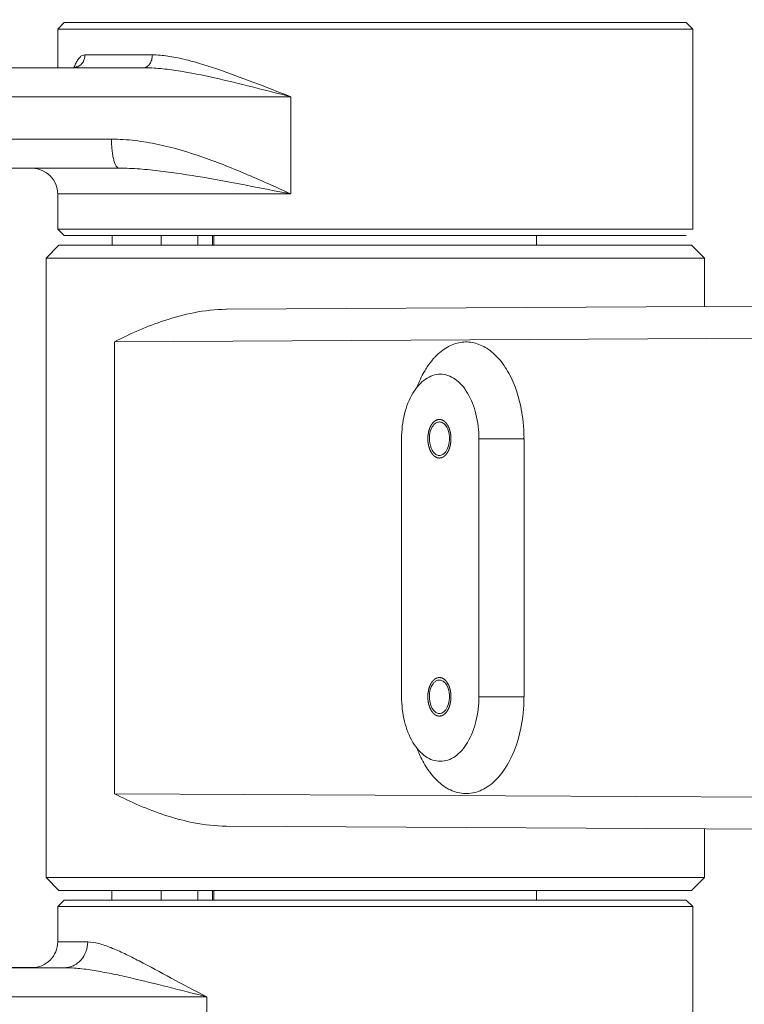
# Model space of a CAD drawing. Header units: millimetres. Extents: x 6756 to 17105, y -3613 to 3705.
# Tile 43 of 65: x 13044 to 13156, y 910 to 1062. Entities that reach past the tile are written whole.
import ezdxf

# ---------------------------------------------------------------- set-up
doc = ezdxf.new("R2010")
doc.units = ezdxf.units.MM
doc.header["$PDSIZE"] = -5
doc.layers.get('0').update_dxf_attribs({"lineweight": 35})
for name, color, linetype, lineweight in [('尺寸线层', 3, 'Continuous', 18), ('粗实线层', 7, 'Continuous', 35), ('细实线层', 7, 'Continuous', 18)]:
    doc.layers.add(name, color=color, linetype=linetype, lineweight=lineweight)
doc.styles.add('标准', font='txt', dxfattribs={"width": 0.667})
doc.dimstyles.new('标准', dxfattribs={"dimscale": 15, "dimtxt": 3.5, "dimasz": 4, "dimexe": 2, "dimexo": 0, "dimtad": 1, "dimdsep": 46, "dimtxsty": '标准', "dimblk": '_CAXARROW', "dimcen": 0, "dimdle": 6, "dimazin": 2, "dimtfac": 0.707107, "dimtdec": 3, "dimtmove": 2, "dimatfit": 3, "dimfxl": 1, "dimfrac": 2, "dimtolj": 1, "dimarcsym": 1})

# ---------------------------------------------------------------- blocks, each defined once
blk = doc.blocks.new('324356')
at = {"layer": '细实线层'}
for p, q in [((-905.05, -0.9), (-906.05, -1.9)), ((-905.05, -0.9), (-808.65, -0.9)), ((-808.65, -0.9), (-807.65, -1.9)), ((-906.05, -7.9), (-906.05, -1.9)), ((-906.05, -1.9), (-807.65, -1.9)), ((-807.65, -1.9), (-807.65, -7.9)), ((-807.65, -1.9), (-807.65, -1.9)), ((-901.82, -5.9), (-891.38, -5.9)), ((-1101.42, -7.9), (-892.78, -7.9)), ((-807.65, -23.46), (-807.65, -7.9)), ((-869.9, -12.4), (-1111.09, -12.4)), ((-869.9, -12.4), (-869.9, -27.46)), ((-897.72, -18.97), (-987.88, -18.97)), ((-896.52, -23.48), (-957.38, -23.47)), ((-807.65, -23.46), (-807.65, -32.9)), ((-906.05, -32.9), (-906.05, -27.46)), ((-869.9, -27.46), (-906.05, -27.46)), ((-905.05, -33.9), (-906.05, -32.9)), ((-807.65, -32.9), (-906.05, -32.9)), ((-807.65, -32.9), (-807.65, -32.9)), ((-808.65, -33.9), (-905.05, -33.9)), ((-897.62, -35.4), (-897.62, -33.9)), ((-890, -35.4), (-890, -33.9)), ((-884.34, -33.9), (-884.34, -35.4)), ((-882.06, -33.9), (-882.06, -35.4)), ((-881.85, -33.9), (-881.85, -35.4)), ((-831.85, -33.9), (-831.85, -35.4)), ((-905.85, -35.4), (-907.85, -37.4)), ((-905.85, -35.4), (-807.85, -35.4)), ((-807.85, -35.4), (-805.85, -37.4)), ((-907.85, -133.4), (-907.85, -37.4)), ((-907.85, -37.4), (-805.85, -37.4)), ((-805.85, -44.9), (-805.85, -37.4)), ((-763.04, -44.64), (-879.92, -45.34)), ((-879.92, -45.34), (-879.9, -45.34)), ((-766.29, -49.63), (-897.23, -50.37)), ((-897.23, -50.37), (-897.23, -120.43)), ((-852.76, -65.4), (-852.76, -105.4)), ((-833.79, -65.4), (-840.86, -65.4)), ((-840.79, -105.4), (-840.79, -65.4)), ((-833.79, -105.4), (-833.79, -65.4)), ((-833.79, -105.4), (-840.86, -105.4)), ((-897.23, -120.43), (-789.08, -120.97)), ((-879.92, -125.46), (-779.89, -126.01)), ((-879.9, -125.46), (-879.92, -125.46)), ((-805.85, -133.4), (-805.85, -125.87)), ((-905.85, -135.4), (-907.85, -133.4)), ((-805.85, -133.4), (-907.85, -133.4)), ((-807.85, -135.4), (-805.85, -133.4)), ((-807.85, -135.4), (-905.85, -135.4)), ((-897.65, -136.9), (-897.65, -135.4)), ((-890, -136.9), (-890, -135.4)), ((-884.33, -135.4), (-884.33, -136.9)), ((-882.05, -135.4), (-882.05, -136.9)), ((-881.85, -136.9), (-881.85, -135.4)), ((-831.85, -136.9), (-831.85, -135.4)), ((-905.05, -136.9), (-906.05, -137.9)), ((-905.05, -136.9), (-808.65, -136.9)), ((-808.65, -136.9), (-807.65, -137.9)), ((-906.05, -137.9), (-906.05, -143.38)), ((-906.05, -137.9), (-807.65, -137.9)), ((-807.65, -147.38), (-807.65, -137.9)), ((-807.65, -137.9), (-807.65, -137.9)), ((-901.4, -143.39), (-906.05, -143.38)), ((-1025.06, -147.35), (-905.02, -147.39)), ((-918.24, -147.33), (-909.8, -147.34)), ((-807.65, -147.38), (-807.65, -162.9)), ((-1027.45, -151.85), (-882.96, -151.89)), ((-882.96, -151.89), (-882.96, -158.4))]:
    blk.add_line(p, q, dxfattribs=at)
blk.add_lwpolyline([(-903.13, -7.77), (-903.09, -7.73), (-903.21, -7.8), (-903.6, -7.9)], dxfattribs=at)
for centre, radius, start, end in [((-894.24, -11.39), 9.93, 157.435, 159.3863), ((-896.76, -10.35), 7.2, 154.7537, 157.3979), ((-903.66, -6.18), 1.72, 281.6491, 294.3307), ((-910.05, -27.46), 4, 0, 88.7229), ((-857.46, -65.25), 23.66, 7.1514, 9.9182), ((-858.16, -65.34), 24.37, 6.2229, 7.1618), ((-858.73, -65.4), 24.94, 0.5197, 6.2141), ((-858.68, -65.4), 24.88, 0.0058, 0.526), ((-858.74, -105.4), 24.94, 353.7792, 359.4679), ((-858.68, -105.4), 24.88, 359.4616, 359.9933), ((-858.17, -105.46), 24.37, 352.8312, 353.7705), ((-838.33, -109.58), 12.56, 213.3537, 216.1997), ((-910.05, -143.38), 4, 269.9989, 360)]:
    blk.add_arc(centre, radius, start, end, dxfattribs=at)
for points, knots in [([(-903.27, -7.28), (-903.18, -7.09), (-902.99, -6.74), (-902.65, -6.29), (-902.27, -5.98), (-901.96, -5.9), (-901.82, -5.9)], [0, 0, 0, 0, 3019.625251, 5662.529611, 7928.040181, 9962.606006, 9962.606006, 9962.606006, 9962.606006]), ([(-902.95, -7.75), (-902.61, -7.6), (-902.02, -7.05), (-901.82, -6.28), (-901.82, -5.9)], [0, 0, 0, 0, 2743.022807, 5612.632967, 5612.632967, 5612.632967, 5612.632967]), ([(-892.78, -7.9), (-892.59, -7.9), (-892.19, -7.78), (-891.74, -7.31), (-891.44, -6.66), (-891.38, -6.16), (-891.38, -5.9)], [0, 0, 0, 0, 2052.333728, 4363.65392, 6998.139153, 9839.048796, 9839.048796, 9839.048796, 9839.048796]), ([(-891.38, -5.9), (-890.58, -5.9), (-888.93, -6.05), (-886.44, -6.56), (-883.85, -7.27), (-880.24, -8.45), (-875.58, -10.19), (-871.83, -11.66), (-869.9, -12.4)], [0, 0, 0, 0, 1493.550501, 3083.726158, 4760.98719, 6513.187768, 10197.323917, 14059.632206, 14059.632206, 14059.632206, 14059.632206]), ([(-892.78, -7.9), (-891.89, -7.9), (-890.09, -8), (-886.4, -8.49), (-881.65, -9.45), (-875.84, -10.87), (-871.9, -11.89), (-869.9, -12.4)], [0, 0, 0, 0, 1358.353138, 2765.937575, 5704.59811, 8773.099425, 11937.976322, 11937.976322, 11937.976322, 11937.976322]), ([(-896.52, -23.48), (-896.72, -23.48), (-896.93, -23.23), (-897.09, -22.94), (-897.24, -22.61), (-897.39, -22.12), (-897.53, -21.44), (-897.64, -20.67), (-897.7, -19.84), (-897.72, -19.26), (-897.72, -18.97)], [0, 0, 0, 0, 2171.387379, 2995.044099, 3939.347238, 6177.67364, 8832.486145, 11821.677854, 15047.080421, 18384.438583, 18384.438583, 18384.438583, 18384.438583]), ([(-869.9, -27.46), (-872.13, -26.45), (-876.59, -24.43), (-883.39, -21.7), (-889.26, -19.95), (-893.47, -19.23), (-895.89, -19), (-897.11, -18.97), (-897.72, -18.97)], [0, 0, 0, 0, 3517.886344, 7031.383369, 10536.31532, 12286.320484, 13160.963084, 14035.2965, 14035.2965, 14035.2965, 14035.2965]), ([(-869.9, -27.46), (-872.21, -27.01), (-876.76, -26.12), (-883.49, -24.86), (-889, -24), (-893.33, -23.56), (-895.46, -23.46), (-896.52, -23.46)], [0, 0, 0, 0, 3106.40034, 6123.440208, 9040.955761, 10463.089318, 11863.512159, 11863.512159, 11863.512159, 11863.512159]), ([(-897.23, -50.37), (-894.74, -49.09), (-890.71, -47.32), (-884.86, -45.73), (-881.6, -45.35), (-879.92, -45.34)], [0, 0, 0, 0, 3497.168834, 5463.646709, 7558.979105, 7558.979105, 7558.979105, 7558.979105]), ([(-834.16, -61.17), (-834.52, -59.11), (-835.43, -56.17), (-837.58, -52.99), (-839.42, -51.33), (-841.49, -50.41), (-843.67, -50.33), (-845.77, -51.12), (-846.95, -52.09), (-847.5, -52.65)], [0, 0, 0, 0, 4681.094663, 6717.056539, 8520.056085, 10136.132342, 11672.067774, 13267.392084, 15036.653053, 15036.653053, 15036.653053, 15036.653053]), ([(-847.5, -52.65), (-847.62, -52.78), (-848.09, -53.29), (-848.51, -53.84), (-848.8, -54.28)], [0, 0, 0, 0, 1239.918275, 5137.640903, 5137.640903, 5137.640903, 5137.640903]), ([(-848.8, -54.28), (-848.95, -54.51), (-849.56, -55.49), (-850.05, -56.55), (-850.36, -57.37)], [0, 0, 0, 0, 1229.833402, 5142.085775, 5142.085775, 5142.085775, 5142.085775]), ([(-846.76, -55.4), (-847.16, -55.4), (-847.98, -55.54), (-849.12, -56.14), (-850.17, -57.09), (-851.42, -58.84), (-852.48, -61.66), (-852.76, -64.11), (-852.76, -65.4)], [0, 0, 0, 0, 1219.221573, 2516.222617, 3945.9164, 5532.358639, 9132.314594, 13103.394178, 13103.394178, 13103.394178, 13103.394178]), ([(-840.79, -65.4), (-840.79, -64.12), (-841.07, -61.66), (-842.12, -58.85), (-843.37, -57.09), (-844.41, -56.14), (-845.55, -55.54), (-846.37, -55.4), (-846.76, -55.4)], [0, 0, 0, 0, 3944.201247, 7518.835433, 9093.740119, 10512.953171, 11800.619671, 13011.425045, 13011.425045, 13011.425045, 13011.425045]), ([(-845.11, -65.4), (-845.11, -65.35), (-845.12, -65.25), (-845.12, -65.13), (-845.13, -65.04), (-845.13, -64.96), (-845.14, -64.9), (-845.14, -64.86), (-845.14, -64.84), (-845.14, -64.82), (-845.15, -64.8), (-845.15, -64.78), (-845.16, -64.74), (-845.17, -64.68), (-845.18, -64.61), (-845.19, -64.54), (-845.21, -64.47), (-845.22, -64.4), (-845.23, -64.34), (-845.24, -64.3), (-845.24, -64.27), (-845.24, -64.26), (-845.25, -64.24), (-845.26, -64.22), (-845.27, -64.18), (-845.28, -64.13), (-845.3, -64.06), (-845.33, -64), (-845.35, -63.93), (-845.36, -63.88), (-845.38, -63.84), (-845.39, -63.8), (-845.4, -63.78), (-845.4, -63.76), (-845.41, -63.74), (-845.41, -63.73), (-845.42, -63.71), (-845.44, -63.68), (-845.45, -63.65), (-845.47, -63.61), (-845.49, -63.57), (-845.52, -63.51), (-845.55, -63.45), (-845.57, -63.4), (-845.59, -63.37), (-845.61, -63.34), (-845.62, -63.31), (-845.63, -63.3), (-845.63, -63.29), (-845.63, -63.28), (-845.64, -63.27), (-845.64, -63.27), (-845.65, -63.25), (-845.67, -63.23), (-845.68, -63.21), (-845.71, -63.18), (-845.74, -63.14), (-845.77, -63.09), (-845.8, -63.05), (-845.83, -63.01), (-845.85, -62.98), (-845.87, -62.95), (-845.88, -62.93), (-845.89, -62.92), (-845.9, -62.91), (-845.9, -62.91), (-845.91, -62.9), (-845.92, -62.9), (-845.93, -62.89), (-845.94, -62.87), (-845.96, -62.86), (-845.99, -62.83), (-846.02, -62.8), (-846.06, -62.77), (-846.1, -62.73), (-846.13, -62.71), (-846.16, -62.68), (-846.17, -62.66), (-846.19, -62.65), (-846.2, -62.64), (-846.21, -62.63), (-846.21, -62.63), (-846.22, -62.63), (-846.23, -62.62), (-846.24, -62.62), (-846.25, -62.61), (-846.28, -62.6), (-846.3, -62.58), (-846.34, -62.57), (-846.38, -62.54), (-846.42, -62.52), (-846.46, -62.51), (-846.49, -62.49), (-846.51, -62.48), (-846.52, -62.47), (-846.54, -62.47), (-846.54, -62.46), (-846.55, -62.46), (-846.55, -62.46), (-846.56, -62.46), (-846.57, -62.45), (-846.59, -62.45), (-846.61, -62.45), (-846.64, -62.44), (-846.68, -62.44), (-846.73, -62.43), (-846.77, -62.42), (-846.81, -62.42), (-846.84, -62.41), (-846.86, -62.41), (-846.88, -62.4), (-846.89, -62.4), (-846.9, -62.4), (-846.9, -62.4), (-846.91, -62.4), (-846.92, -62.4), (-846.93, -62.4), (-846.95, -62.41), (-846.97, -62.41), (-847, -62.42), (-847.03, -62.42), (-847.08, -62.43), (-847.12, -62.44), (-847.16, -62.44), (-847.19, -62.45), (-847.21, -62.45), (-847.23, -62.45), (-847.24, -62.45), (-847.25, -62.46), (-847.25, -62.46), (-847.26, -62.46), (-847.26, -62.46), (-847.28, -62.47), (-847.29, -62.48), (-847.31, -62.49), (-847.34, -62.5), (-847.38, -62.52), (-847.42, -62.54), (-847.46, -62.56), (-847.5, -62.58), (-847.52, -62.59), (-847.54, -62.61), (-847.56, -62.61), (-847.57, -62.62), (-847.58, -62.62), (-847.59, -62.63), (-847.59, -62.63), (-847.6, -62.64), (-847.61, -62.65), (-847.63, -62.66), (-847.64, -62.68), (-847.67, -62.7), (-847.7, -62.73), (-847.74, -62.76), (-847.78, -62.8), (-847.81, -62.83), (-847.84, -62.85), (-847.86, -62.87), (-847.87, -62.88), (-847.88, -62.89), (-847.89, -62.9), (-847.9, -62.9), (-847.9, -62.91), (-847.91, -62.91), (-847.92, -62.93), (-847.93, -62.95), (-847.95, -62.97), (-847.97, -63), (-848, -63.04), (-848.03, -63.09), (-848.07, -63.14), (-848.1, -63.18), (-848.12, -63.21), (-848.14, -63.23), (-848.15, -63.25), (-848.16, -63.26), (-848.17, -63.27), (-848.17, -63.28), (-848.18, -63.29), (-848.18, -63.3), (-848.19, -63.31), (-848.2, -63.34), (-848.21, -63.36), (-848.23, -63.4), (-848.26, -63.45), (-848.28, -63.5), (-848.31, -63.56), (-848.33, -63.61), (-848.35, -63.65), (-848.37, -63.67), (-848.38, -63.7), (-848.39, -63.71), (-848.39, -63.72), (-848.39, -63.73), (-848.4, -63.74), (-848.4, -63.75), (-848.41, -63.77), (-848.42, -63.8), (-848.43, -63.83), (-848.44, -63.87), (-848.46, -63.92), (-848.48, -63.99), (-848.5, -64.05), (-848.52, -64.12), (-848.54, -64.17), (-848.55, -64.21), (-848.55, -64.23), (-848.56, -64.25), (-848.56, -64.26), (-848.57, -64.29), (-848.57, -64.33), (-848.59, -64.39), (-848.6, -64.46), (-848.61, -64.53), (-848.62, -64.6), (-848.64, -64.67), (-848.65, -64.73), (-848.66, -64.77), (-848.66, -64.79), (-848.66, -64.81), (-848.66, -64.83), (-848.67, -64.85), (-848.67, -64.89), (-848.67, -64.96), (-848.68, -65.03), (-848.68, -65.13), (-848.69, -65.25), (-848.7, -65.35), (-848.7, -65.4)], [0, 0, 0, 0, 6992.941829, 13985.883659, 17482.354573, 20978.825488, 24475.296402, 26223.53186, 27097.649588, 27971.767317, 28845.885046, 29720.002774, 31468.238232, 34964.709146, 38461.180061, 41957.650976, 45454.12189, 48950.592805, 52447.06372, 54195.299177, 55069.416906, 55943.534634, 56817.652363, 57691.770092, 59440.005549, 62936.476463, 66432.947378, 69929.418293, 73425.889207, 76922.360122, 78670.595579, 80418.831037, 82167.066494, 83041.184223, 83915.301951, 84789.41968, 85663.537409, 87411.772866, 89160.008323, 90908.243781, 94404.714695, 97901.18561, 101397.656525, 104894.127439, 106642.362896, 108390.598354, 110138.833811, 111012.95154, 111450.010404, 111887.069268, 112324.128133, 112761.186997, 113635.304726, 115383.540183, 117131.77564, 118880.011098, 122376.482012, 125872.952927, 129369.423842, 132865.894756, 134614.130214, 136362.365671, 138110.601128, 138984.718857, 139421.777721, 139858.836586, 140295.89545, 140732.954314, 141607.072043, 143355.3075, 145103.542958, 146851.778415, 150348.249329, 153844.720244, 157341.191159, 160837.662073, 162585.897531, 164334.132988, 166082.368445, 166956.486174, 167393.545038, 167830.603903, 168267.662767, 168704.721631, 169578.83936, 171327.074817, 173075.310275, 174823.545732, 178320.016647, 181816.487561, 185312.958476, 188809.42939, 190557.664848, 192305.900305, 194054.135762, 194928.253491, 195365.312355, 195802.37122, 196239.430084, 196676.488948, 197550.606677, 199298.842134, 201047.077592, 202795.313049, 206291.783964, 209788.254878, 213284.725793, 216781.196708, 218529.432165, 220277.667622, 222025.90308, 222900.020808, 223337.079673, 223774.138537, 224211.197401, 224648.256266, 225522.373994, 227270.609452, 229018.844909, 230767.080366, 234263.551281, 237760.022195, 241256.49311, 244752.964025, 246501.199482, 248249.434939, 249997.670397, 250871.788125, 251308.84699, 251745.905854, 252182.964718, 252620.023583, 253494.141311, 255242.376769, 256990.612226, 258738.847683, 262235.318598, 265731.789513, 269228.260427, 272724.731342, 274472.966799, 276221.202256, 277969.437714, 278843.555442, 279280.614307, 279717.673171, 280154.732035, 280591.7909, 281465.908628, 283214.144086, 284962.379543, 286710.615, 290207.085915, 293703.55683, 297200.027744, 300696.498659, 302444.734116, 304192.969574, 305941.205031, 306815.32276, 307252.381624, 307689.440488, 308126.499353, 308563.558217, 309437.675946, 311185.911403, 312934.14686, 314682.382317, 318178.853232, 321675.324147, 325171.795061, 328668.265976, 330416.501433, 332164.736891, 333912.972348, 334787.090077, 335224.148941, 335661.207805, 336098.26667, 336535.325534, 337409.443263, 339157.67872, 340905.914177, 342654.149635, 346150.620549, 349647.091464, 353143.562378, 356640.033293, 358388.26875, 360136.504208, 361884.739665, 362758.857394, 363195.916258, 363632.975122, 364070.033987, 364507.092851, 365381.21058, 367129.446037, 368877.681494, 370625.916952, 374122.387866, 377618.858781, 381115.329696, 384611.80061, 388108.271525, 389856.506982, 390730.624711, 391604.74244, 392478.860168, 393352.977897, 395101.213354, 398597.684269, 402094.155183, 405590.626098, 409087.097013, 412583.567927, 416080.038842, 417828.274299, 418702.392028, 419576.509757, 420450.627485, 421324.745214, 423072.980671, 426569.451586, 430065.922501, 433562.393415, 440555.335244, 447548.277074, 447548.277074, 447548.277074, 447548.277074]), ([(-848.42, -64.82), (-848.37, -64.46), (-848.2, -63.81), (-847.81, -63.24), (-847.58, -63.06)], [0, 0, 0, 0, 2789.377741, 5108.081548, 5108.081548, 5108.081548, 5108.081548]), ([(-847.58, -63.06), (-847.52, -63.01), (-847.33, -62.88), (-847.08, -62.8), (-846.9, -62.8)], [0, 0, 0, 0, 1372.294233, 5104.504016, 5104.504016, 5104.504016, 5104.504016]), ([(-846.9, -62.8), (-846.84, -62.8), (-846.6, -62.82), (-846.37, -62.94), (-846.22, -63.06)], [0, 0, 0, 0, 1214.467264, 5100.569526, 5100.569526, 5100.569526, 5100.569526]), ([(-846.22, -63.06), (-845.86, -63.36), (-845.36, -64.36), (-845.31, -65.42), (-845.39, -65.98)], [0, 0, 0, 0, 2307.718841, 5093.933227, 5093.933227, 5093.933227, 5093.933227]), ([(-848.7, -65.4), (-848.7, -65.45), (-848.69, -65.55), (-848.68, -65.67), (-848.68, -65.76), (-848.67, -65.84), (-848.67, -65.9), (-848.67, -65.94), (-848.66, -65.96), (-848.66, -65.98), (-848.66, -66), (-848.66, -66.02), (-848.65, -66.06), (-848.64, -66.12), (-848.63, -66.19), (-848.61, -66.26), (-848.6, -66.33), (-848.59, -66.4), (-848.58, -66.46), (-848.57, -66.5), (-848.57, -66.53), (-848.56, -66.54), (-848.56, -66.56), (-848.55, -66.58), (-848.54, -66.62), (-848.52, -66.67), (-848.5, -66.74), (-848.48, -66.8), (-848.46, -66.87), (-848.44, -66.92), (-848.43, -66.96), (-848.42, -67), (-848.41, -67.02), (-848.4, -67.04), (-848.4, -67.06), (-848.39, -67.07), (-848.38, -67.09), (-848.37, -67.12), (-848.36, -67.15), (-848.34, -67.19), (-848.31, -67.23), (-848.29, -67.29), (-848.26, -67.35), (-848.23, -67.4), (-848.21, -67.43), (-848.2, -67.46), (-848.19, -67.49), (-848.18, -67.5), (-848.18, -67.51), (-848.17, -67.52), (-848.17, -67.53), (-848.16, -67.53), (-848.15, -67.55), (-848.14, -67.57), (-848.12, -67.59), (-848.1, -67.62), (-848.07, -67.66), (-848.04, -67.71), (-848, -67.75), (-847.97, -67.79), (-847.95, -67.82), (-847.94, -67.85), (-847.92, -67.87), (-847.91, -67.88), (-847.91, -67.89), (-847.9, -67.89), (-847.9, -67.9), (-847.89, -67.9), (-847.88, -67.91), (-847.86, -67.93), (-847.84, -67.94), (-847.82, -67.97), (-847.79, -68), (-847.75, -68.03), (-847.71, -68.07), (-847.68, -68.09), (-847.65, -68.12), (-847.63, -68.14), (-847.62, -68.15), (-847.6, -68.16), (-847.6, -68.17), (-847.59, -68.17), (-847.59, -68.17), (-847.58, -68.18), (-847.57, -68.18), (-847.55, -68.19), (-847.53, -68.2), (-847.5, -68.22), (-847.47, -68.23), (-847.43, -68.26), (-847.38, -68.28), (-847.35, -68.29), (-847.32, -68.31), (-847.3, -68.32), (-847.28, -68.33), (-847.27, -68.33), (-847.26, -68.34), (-847.26, -68.34), (-847.25, -68.34), (-847.24, -68.34), (-847.23, -68.35), (-847.21, -68.35), (-847.19, -68.35), (-847.16, -68.36), (-847.12, -68.36), (-847.08, -68.37), (-847.04, -68.38), (-847, -68.38), (-846.97, -68.39), (-846.95, -68.39), (-846.93, -68.4), (-846.92, -68.4), (-846.91, -68.4), (-846.9, -68.4), (-846.9, -68.4), (-846.89, -68.4), (-846.88, -68.4), (-846.86, -68.39), (-846.84, -68.39), (-846.81, -68.38), (-846.77, -68.38), (-846.73, -68.37), (-846.68, -68.36), (-846.65, -68.36), (-846.62, -68.35), (-846.6, -68.35), (-846.58, -68.35), (-846.57, -68.35), (-846.56, -68.34), (-846.55, -68.34), (-846.55, -68.34), (-846.54, -68.34), (-846.53, -68.33), (-846.51, -68.32), (-846.49, -68.31), (-846.46, -68.3), (-846.43, -68.28), (-846.39, -68.26), (-846.34, -68.24), (-846.31, -68.22), (-846.28, -68.21), (-846.26, -68.19), (-846.24, -68.19), (-846.23, -68.18), (-846.22, -68.18), (-846.22, -68.17), (-846.21, -68.17), (-846.21, -68.16), (-846.2, -68.15), (-846.18, -68.14), (-846.16, -68.12), (-846.14, -68.1), (-846.1, -68.07), (-846.06, -68.04), (-846.03, -68), (-845.99, -67.97), (-845.97, -67.95), (-845.95, -67.93), (-845.93, -67.92), (-845.92, -67.91), (-845.91, -67.9), (-845.91, -67.9), (-845.91, -67.89), (-845.9, -67.89), (-845.89, -67.87), (-845.87, -67.85), (-845.86, -67.83), (-845.83, -67.8), (-845.81, -67.76), (-845.77, -67.71), (-845.74, -67.66), (-845.71, -67.62), (-845.69, -67.59), (-845.67, -67.57), (-845.65, -67.55), (-845.64, -67.54), (-845.64, -67.53), (-845.63, -67.52), (-845.63, -67.51), (-845.63, -67.5), (-845.62, -67.49), (-845.61, -67.46), (-845.59, -67.44), (-845.57, -67.4), (-845.55, -67.35), (-845.52, -67.3), (-845.49, -67.24), (-845.47, -67.19), (-845.45, -67.15), (-845.44, -67.13), (-845.43, -67.1), (-845.42, -67.09), (-845.41, -67.08), (-845.41, -67.07), (-845.41, -67.06), (-845.41, -67.05), (-845.4, -67.03), (-845.39, -67), (-845.38, -66.97), (-845.37, -66.93), (-845.35, -66.88), (-845.33, -66.81), (-845.31, -66.75), (-845.29, -66.68), (-845.27, -66.63), (-845.26, -66.59), (-845.25, -66.57), (-845.25, -66.55), (-845.24, -66.54), (-845.24, -66.51), (-845.23, -66.47), (-845.22, -66.41), (-845.21, -66.34), (-845.19, -66.27), (-845.18, -66.2), (-845.17, -66.13), (-845.16, -66.07), (-845.15, -66.03), (-845.15, -66.01), (-845.14, -65.99), (-845.14, -65.97), (-845.14, -65.95), (-845.14, -65.91), (-845.13, -65.84), (-845.13, -65.77), (-845.12, -65.67), (-845.12, -65.55), (-845.11, -65.45), (-845.11, -65.4)], [0, 0, 0, 0, 6983.923318, 13967.846637, 17459.808296, 20951.769955, 24443.731614, 26189.712443, 27062.702858, 27935.693273, 28808.683688, 29681.674103, 31427.654932, 34919.616591, 38411.57825, 41903.53991, 45395.501569, 48887.463228, 52379.424887, 54125.405717, 54998.396131, 55871.386546, 56744.376961, 57617.367376, 59363.348205, 62855.309864, 66347.271523, 69839.233183, 73331.194842, 76823.156501, 78569.13733, 80315.11816, 82061.09899, 82934.089404, 83807.079819, 84680.070234, 85553.060649, 87299.041478, 89045.022308, 90791.003137, 94282.964797, 97774.926456, 101266.888115, 104758.849774, 106504.830604, 108250.811433, 109996.792263, 110869.782677, 111306.277885, 111742.773092, 112179.2683, 112615.763507, 113488.753922, 115234.734751, 116980.715581, 118726.69641, 122218.65807, 125710.619729, 129202.581388, 132694.543047, 134440.523877, 136186.504706, 137932.485536, 138805.47595, 139241.971158, 139678.466365, 140114.961573, 140551.45678, 141424.447195, 143170.428024, 144916.408854, 146662.389684, 150154.351343, 153646.313002, 157138.274661, 160630.23632, 162376.21715, 164122.197979, 165868.178809, 166741.169224, 167177.664431, 167614.159638, 168050.654846, 168487.150053, 169360.140468, 171106.121297, 172852.102127, 174598.082957, 178090.044616, 181582.006275, 185073.967934, 188565.929593, 190311.910423, 192057.891252, 193803.872082, 194676.862497, 195113.357704, 195549.852911, 195986.348119, 196422.843326, 197295.833741, 199041.81457, 200787.7954, 202533.77623, 206025.737889, 209517.699548, 213009.661207, 216501.622866, 218247.603696, 219993.584525, 221739.565355, 222612.55577, 223049.050977, 223485.546184, 223922.041392, 224358.536599, 225231.527014, 226977.507844, 228723.488673, 230469.469503, 233961.431162, 237453.392821, 240945.35448, 244437.316139, 246183.296969, 247929.277798, 249675.258628, 250548.249043, 250984.74425, 251421.239457, 251857.734665, 252294.229872, 253167.220287, 254913.201117, 256659.181946, 258405.162776, 261897.124435, 265389.086094, 268881.047753, 272373.009412, 274118.990242, 275864.971071, 277610.951901, 278483.942316, 278920.437523, 279356.932731, 279793.427938, 280229.923145, 281102.91356, 282848.89439, 284594.875219, 286340.856049, 289832.817708, 293324.779367, 296816.741026, 300308.702685, 302054.683515, 303800.664344, 305546.645174, 306419.635589, 306856.130796, 307292.626004, 307729.121211, 308165.616418, 309038.606833, 310784.587663, 312530.568492, 314276.549322, 317768.510981, 321260.47264, 324752.434299, 328244.395958, 329990.376788, 331736.357617, 333482.338447, 334355.328862, 334791.824069, 335228.319277, 335664.814484, 336101.309691, 336974.300106, 338720.280936, 340466.261765, 342212.242595, 345704.204254, 349196.165913, 352688.127572, 356180.089231, 357926.070061, 359672.050891, 361418.03172, 362291.022135, 362727.517342, 363164.01255, 363600.507757, 364037.002964, 364909.993379, 366655.974209, 368401.955038, 370147.935868, 373639.897527, 377131.859186, 380623.820845, 384115.782504, 387607.744164, 389353.724993, 390226.715408, 391099.705823, 391972.696237, 392845.686652, 394591.667482, 398083.629141, 401575.5908, 405067.552459, 408559.514118, 412051.475777, 415543.437437, 417289.418266, 418162.408681, 419035.399096, 419908.389511, 420781.379925, 422527.360755, 426019.322414, 429511.284073, 433003.245732, 439987.169051, 446971.092369, 446971.092369, 446971.092369, 446971.092369]), ([(-847.58, -67.74), (-847.95, -67.44), (-848.44, -66.44), (-848.5, -65.38), (-848.42, -64.82)], [0, 0, 0, 0, 2311.811959, 5102.389806, 5102.389806, 5102.389806, 5102.389806]), ([(-845.39, -65.98), (-845.44, -66.34), (-845.61, -66.99), (-846, -67.56), (-846.23, -67.74)], [0, 0, 0, 0, 2777.669146, 5086.214992, 5086.214992, 5086.214992, 5086.214992]), ([(-846.9, -68), (-846.96, -68), (-847.21, -67.98), (-847.44, -67.86), (-847.58, -67.74)], [0, 0, 0, 0, 1211.686547, 5089.659447, 5089.659447, 5089.659447, 5089.659447]), ([(-846.23, -67.74), (-846.28, -67.79), (-846.48, -67.92), (-846.73, -68), (-846.9, -68)], [0, 0, 0, 0, 1367.138272, 5085.790012, 5085.790012, 5085.790012, 5085.790012]), ([(-845.11, -105.4), (-845.11, -105.35), (-845.12, -105.25), (-845.12, -105.13), (-845.13, -105.04), (-845.13, -104.96), (-845.14, -104.9), (-845.14, -104.86), (-845.14, -104.84), (-845.14, -104.82), (-845.15, -104.8), (-845.15, -104.78), (-845.16, -104.74), (-845.17, -104.68), (-845.18, -104.61), (-845.19, -104.54), (-845.21, -104.47), (-845.22, -104.4), (-845.23, -104.34), (-845.24, -104.3), (-845.24, -104.27), (-845.24, -104.26), (-845.25, -104.24), (-845.26, -104.22), (-845.27, -104.18), (-845.28, -104.13), (-845.3, -104.06), (-845.33, -104), (-845.35, -103.93), (-845.36, -103.88), (-845.38, -103.84), (-845.39, -103.8), (-845.4, -103.78), (-845.4, -103.76), (-845.41, -103.74), (-845.41, -103.73), (-845.42, -103.71), (-845.44, -103.68), (-845.45, -103.65), (-845.47, -103.61), (-845.49, -103.57), (-845.52, -103.51), (-845.55, -103.45), (-845.57, -103.4), (-845.59, -103.37), (-845.61, -103.34), (-845.62, -103.31), (-845.63, -103.3), (-845.63, -103.29), (-845.63, -103.28), (-845.64, -103.27), (-845.64, -103.27), (-845.65, -103.25), (-845.67, -103.23), (-845.68, -103.21), (-845.71, -103.18), (-845.74, -103.14), (-845.77, -103.09), (-845.8, -103.05), (-845.83, -103.01), (-845.85, -102.98), (-845.87, -102.95), (-845.88, -102.93), (-845.89, -102.92), (-845.9, -102.91), (-845.9, -102.91), (-845.91, -102.9), (-845.92, -102.9), (-845.93, -102.89), (-845.94, -102.87), (-845.96, -102.86), (-845.99, -102.83), (-846.02, -102.8), (-846.06, -102.77), (-846.1, -102.73), (-846.13, -102.71), (-846.16, -102.68), (-846.17, -102.66), (-846.19, -102.65), (-846.2, -102.64), (-846.21, -102.63), (-846.21, -102.63), (-846.22, -102.63), (-846.23, -102.62), (-846.24, -102.62), (-846.25, -102.61), (-846.28, -102.6), (-846.3, -102.58), (-846.34, -102.57), (-846.38, -102.54), (-846.42, -102.52), (-846.46, -102.51), (-846.49, -102.49), (-846.51, -102.48), (-846.52, -102.47), (-846.54, -102.47), (-846.54, -102.46), (-846.55, -102.46), (-846.55, -102.46), (-846.56, -102.46), (-846.57, -102.45), (-846.59, -102.45), (-846.61, -102.45), (-846.64, -102.44), (-846.68, -102.44), (-846.73, -102.43), (-846.77, -102.42), (-846.81, -102.42), (-846.84, -102.41), (-846.86, -102.41), (-846.88, -102.4), (-846.89, -102.4), (-846.9, -102.4), (-846.9, -102.4), (-846.91, -102.4), (-846.92, -102.4), (-846.93, -102.4), (-846.95, -102.41), (-846.97, -102.41), (-847, -102.42), (-847.03, -102.42), (-847.08, -102.43), (-847.12, -102.44), (-847.16, -102.44), (-847.19, -102.45), (-847.21, -102.45), (-847.23, -102.45), (-847.24, -102.45), (-847.25, -102.46), (-847.25, -102.46), (-847.26, -102.46), (-847.26, -102.46), (-847.28, -102.47), (-847.29, -102.48), (-847.31, -102.49), (-847.34, -102.5), (-847.38, -102.52), (-847.42, -102.54), (-847.46, -102.56), (-847.5, -102.58), (-847.52, -102.59), (-847.54, -102.61), (-847.56, -102.61), (-847.57, -102.62), (-847.58, -102.62), (-847.59, -102.63), (-847.59, -102.63), (-847.6, -102.64), (-847.61, -102.65), (-847.63, -102.66), (-847.64, -102.68), (-847.67, -102.7), (-847.7, -102.73), (-847.74, -102.76), (-847.78, -102.8), (-847.81, -102.83), (-847.84, -102.85), (-847.86, -102.87), (-847.87, -102.88), (-847.88, -102.89), (-847.89, -102.9), (-847.9, -102.9), (-847.9, -102.91), (-847.91, -102.91), (-847.92, -102.93), (-847.93, -102.95), (-847.95, -102.97), (-847.97, -103), (-848, -103.04), (-848.03, -103.09), (-848.07, -103.14), (-848.1, -103.18), (-848.12, -103.21), (-848.14, -103.23), (-848.15, -103.25), (-848.16, -103.26), (-848.17, -103.27), (-848.17, -103.28), (-848.18, -103.29), (-848.18, -103.3), (-848.19, -103.31), (-848.2, -103.34), (-848.21, -103.36), (-848.23, -103.4), (-848.26, -103.45), (-848.28, -103.5), (-848.31, -103.56), (-848.33, -103.61), (-848.35, -103.65), (-848.37, -103.67), (-848.38, -103.7), (-848.39, -103.71), (-848.39, -103.72), (-848.39, -103.73), (-848.4, -103.74), (-848.4, -103.75), (-848.41, -103.77), (-848.42, -103.8), (-848.43, -103.83), (-848.44, -103.87), (-848.46, -103.92), (-848.48, -103.99), (-848.5, -104.05), (-848.52, -104.12), (-848.54, -104.17), (-848.55, -104.21), (-848.55, -104.23), (-848.56, -104.25), (-848.56, -104.26), (-848.57, -104.29), (-848.57, -104.33), (-848.59, -104.39), (-848.6, -104.46), (-848.61, -104.53), (-848.62, -104.6), (-848.64, -104.67), (-848.65, -104.73), (-848.66, -104.77), (-848.66, -104.79), (-848.66, -104.81), (-848.66, -104.83), (-848.67, -104.85), (-848.67, -104.89), (-848.67, -104.96), (-848.68, -105.03), (-848.68, -105.13), (-848.69, -105.25), (-848.7, -105.35), (-848.7, -105.4)], [0, 0, 0, 0, 6847.756507, 13695.513013, 17119.391266, 20543.26952, 23967.147773, 25679.0869, 26535.056463, 27391.026026, 28246.99559, 29102.965153, 30814.90428, 34238.782533, 37662.660786, 41086.539039, 44510.417293, 47934.295546, 51358.173799, 53070.112926, 53926.082489, 54782.052053, 55638.021616, 56493.991179, 58205.930306, 61629.808559, 65053.686812, 68477.565066, 71901.443319, 75325.321572, 77037.260699, 78749.199825, 80461.138952, 81317.108515, 82173.078079, 83029.047642, 83885.017205, 85596.956332, 87308.895459, 89020.834585, 92444.712839, 95868.591092, 99292.469345, 102716.347598, 104428.286725, 106140.225852, 107852.164978, 108708.134542, 109136.119323, 109564.104105, 109992.088887, 110420.073668, 111276.043232, 112987.982358, 114699.921485, 116411.860612, 119835.738865, 123259.617118, 126683.495371, 130107.373625, 131819.312751, 133531.251878, 135243.191005, 136099.160568, 136527.14535, 136955.130131, 137383.114913, 137811.099695, 138667.069258, 140379.008385, 142090.947511, 143802.886638, 147226.764891, 150650.643144, 154074.521398, 157498.399651, 159210.338778, 160922.277904, 162634.217031, 163490.186594, 163918.171376, 164346.156158, 164774.140939, 165202.125721, 166058.095284, 167770.034411, 169481.973537, 171193.912664, 174617.790917, 178041.669171, 181465.547424, 184889.425677, 186601.364804, 188313.30393, 190025.243057, 190881.21262, 191309.197402, 191737.182184, 192165.166965, 192593.151747, 193449.12131, 195161.060437, 196872.999564, 198584.93869, 202008.816944, 205432.695197, 208856.57345, 212280.451703, 213992.39083, 215704.329957, 217416.269083, 218272.238647, 218700.223428, 219128.20821, 219556.192992, 219984.177773, 220840.147337, 222552.086463, 224264.02559, 225975.964717, 229399.84297, 232823.721223, 236247.599476, 239671.47773, 241383.416856, 243095.355983, 244807.29511, 245663.264673, 246091.249455, 246519.234236, 246947.219018, 247375.2038, 248231.173363, 249943.11249, 251655.051616, 253366.990743, 256790.868996, 260214.747249, 263638.625503, 267062.503756, 268774.442883, 270486.382009, 272198.321136, 273054.290699, 273482.275481, 273910.260263, 274338.245044, 274766.229826, 275622.199389, 277334.138516, 279046.077642, 280758.016769, 284181.895022, 287605.773276, 291029.651529, 294453.529782, 296165.468909, 297877.408036, 299589.347162, 300445.316725, 300873.301507, 301301.286289, 301729.27107, 302157.255852, 303013.225415, 304725.164542, 306437.103669, 308149.042795, 311572.921049, 314996.799302, 318420.677555, 321844.555808, 323556.494935, 325268.434062, 326980.373188, 327836.342752, 328264.327533, 328692.312315, 329120.297097, 329548.281878, 330404.251442, 332116.190568, 333828.129695, 335540.068822, 338963.947075, 342387.825328, 345811.703581, 349235.581835, 350947.520961, 352659.460088, 354371.399215, 355227.368778, 355655.35356, 356083.338341, 356511.323123, 356939.307905, 357795.277468, 359507.216595, 361219.155721, 362931.094848, 366354.973101, 369778.851354, 373202.729608, 376626.607861, 380050.486114, 381762.425241, 382618.394804, 383474.364368, 384330.333931, 385186.303494, 386898.242621, 390322.120874, 393745.999127, 397169.877381, 400593.755634, 404017.633887, 407441.512141, 409153.451267, 410009.42083, 410865.390394, 411721.359957, 412577.32952, 414289.268647, 417713.1469, 421137.025154, 424560.903407, 431408.659914, 438256.41642, 438256.41642, 438256.41642, 438256.41642]), ([(-848.42, -104.82), (-848.37, -104.46), (-848.2, -103.81), (-847.81, -103.24), (-847.58, -103.06)], [0, 0, 0, 0, 2731.63228, 5002.334478, 5002.334478, 5002.334478, 5002.334478]), ([(-847.58, -103.06), (-847.52, -103.01), (-847.33, -102.88), (-847.08, -102.8), (-846.9, -102.8)], [0, 0, 0, 0, 1343.808627, 4998.546498, 4998.546498, 4998.546498, 4998.546498]), ([(-846.9, -102.8), (-846.84, -102.8), (-846.6, -102.82), (-846.37, -102.94), (-846.22, -103.06)], [0, 0, 0, 0, 1189.240271, 4994.620162, 4994.620162, 4994.620162, 4994.620162]), ([(-846.22, -103.06), (-845.86, -103.36), (-845.36, -104.36), (-845.31, -105.42), (-845.39, -105.98)], [0, 0, 0, 0, 2259.934313, 4988.456256, 4988.456256, 4988.456256, 4988.456256]), ([(-847.58, -107.74), (-847.95, -107.44), (-848.44, -106.44), (-848.5, -105.38), (-848.42, -104.82)], [0, 0, 0, 0, 2264.169929, 4997.239296, 4997.239296, 4997.239296, 4997.239296]), ([(-852.76, -105.4), (-852.76, -106.69), (-852.48, -109.15), (-851.42, -111.96), (-850.16, -113.71), (-849.12, -114.66), (-847.98, -115.26), (-847.16, -115.4), (-846.76, -115.4)], [0, 0, 0, 0, 3873.772816, 7385.315524, 8932.722454, 10327.191086, 11592.246895, 12781.520628, 12781.520628, 12781.520628, 12781.520628]), ([(-848.7, -105.4), (-848.7, -105.45), (-848.69, -105.55), (-848.68, -105.67), (-848.68, -105.76), (-848.67, -105.84), (-848.67, -105.9), (-848.67, -105.94), (-848.66, -105.96), (-848.66, -105.98), (-848.66, -106), (-848.66, -106.02), (-848.65, -106.06), (-848.64, -106.12), (-848.63, -106.19), (-848.61, -106.26), (-848.6, -106.33), (-848.59, -106.4), (-848.58, -106.46), (-848.57, -106.5), (-848.57, -106.53), (-848.56, -106.54), (-848.56, -106.56), (-848.55, -106.58), (-848.54, -106.62), (-848.52, -106.67), (-848.5, -106.74), (-848.48, -106.8), (-848.46, -106.87), (-848.44, -106.92), (-848.43, -106.96), (-848.42, -107), (-848.41, -107.02), (-848.4, -107.04), (-848.4, -107.06), (-848.39, -107.07), (-848.38, -107.09), (-848.37, -107.12), (-848.36, -107.15), (-848.34, -107.19), (-848.31, -107.23), (-848.29, -107.29), (-848.26, -107.35), (-848.23, -107.4), (-848.21, -107.43), (-848.2, -107.46), (-848.19, -107.49), (-848.18, -107.5), (-848.18, -107.51), (-848.17, -107.52), (-848.17, -107.53), (-848.16, -107.53), (-848.15, -107.55), (-848.14, -107.57), (-848.12, -107.59), (-848.1, -107.62), (-848.07, -107.66), (-848.04, -107.71), (-848, -107.75), (-847.97, -107.79), (-847.95, -107.82), (-847.94, -107.85), (-847.92, -107.87), (-847.91, -107.88), (-847.91, -107.89), (-847.9, -107.89), (-847.9, -107.9), (-847.89, -107.9), (-847.88, -107.91), (-847.86, -107.93), (-847.84, -107.94), (-847.82, -107.97), (-847.79, -108), (-847.75, -108.03), (-847.71, -108.07), (-847.68, -108.09), (-847.65, -108.12), (-847.63, -108.14), (-847.62, -108.15), (-847.6, -108.16), (-847.6, -108.17), (-847.59, -108.17), (-847.59, -108.17), (-847.58, -108.18), (-847.57, -108.18), (-847.55, -108.19), (-847.53, -108.2), (-847.5, -108.22), (-847.47, -108.23), (-847.43, -108.26), (-847.38, -108.28), (-847.35, -108.29), (-847.32, -108.31), (-847.3, -108.32), (-847.28, -108.33), (-847.27, -108.33), (-847.26, -108.34), (-847.26, -108.34), (-847.25, -108.34), (-847.24, -108.34), (-847.23, -108.35), (-847.21, -108.35), (-847.19, -108.35), (-847.16, -108.36), (-847.12, -108.36), (-847.08, -108.37), (-847.04, -108.38), (-847, -108.38), (-846.97, -108.39), (-846.95, -108.39), (-846.93, -108.4), (-846.92, -108.4), (-846.91, -108.4), (-846.9, -108.4), (-846.9, -108.4), (-846.89, -108.4), (-846.88, -108.4), (-846.86, -108.39), (-846.84, -108.39), (-846.81, -108.38), (-846.77, -108.38), (-846.73, -108.37), (-846.68, -108.36), (-846.65, -108.36), (-846.62, -108.35), (-846.6, -108.35), (-846.58, -108.35), (-846.57, -108.35), (-846.56, -108.34), (-846.55, -108.34), (-846.55, -108.34), (-846.54, -108.34), (-846.53, -108.33), (-846.51, -108.32), (-846.49, -108.31), (-846.46, -108.3), (-846.43, -108.28), (-846.39, -108.26), (-846.34, -108.24), (-846.31, -108.22), (-846.28, -108.21), (-846.26, -108.19), (-846.24, -108.19), (-846.23, -108.18), (-846.22, -108.18), (-846.22, -108.17), (-846.21, -108.17), (-846.21, -108.16), (-846.2, -108.15), (-846.18, -108.14), (-846.16, -108.12), (-846.14, -108.1), (-846.1, -108.07), (-846.06, -108.04), (-846.03, -108), (-845.99, -107.97), (-845.97, -107.95), (-845.95, -107.93), (-845.93, -107.92), (-845.92, -107.91), (-845.91, -107.9), (-845.91, -107.9), (-845.91, -107.89), (-845.9, -107.89), (-845.89, -107.87), (-845.87, -107.85), (-845.86, -107.83), (-845.83, -107.8), (-845.81, -107.76), (-845.77, -107.71), (-845.74, -107.66), (-845.71, -107.62), (-845.69, -107.59), (-845.67, -107.57), (-845.65, -107.55), (-845.64, -107.54), (-845.64, -107.53), (-845.63, -107.52), (-845.63, -107.51), (-845.63, -107.5), (-845.62, -107.49), (-845.61, -107.46), (-845.59, -107.44), (-845.57, -107.4), (-845.55, -107.35), (-845.52, -107.3), (-845.49, -107.24), (-845.47, -107.19), (-845.45, -107.15), (-845.44, -107.13), (-845.43, -107.1), (-845.42, -107.09), (-845.41, -107.08), (-845.41, -107.07), (-845.41, -107.06), (-845.41, -107.05), (-845.4, -107.03), (-845.39, -107), (-845.38, -106.97), (-845.37, -106.93), (-845.35, -106.88), (-845.33, -106.81), (-845.31, -106.75), (-845.29, -106.68), (-845.27, -106.63), (-845.26, -106.59), (-845.25, -106.57), (-845.25, -106.55), (-845.24, -106.54), (-845.24, -106.51), (-845.23, -106.47), (-845.22, -106.41), (-845.21, -106.34), (-845.19, -106.27), (-845.18, -106.2), (-845.17, -106.13), (-845.16, -106.07), (-845.15, -106.03), (-845.15, -106.01), (-845.14, -105.99), (-845.14, -105.97), (-845.14, -105.95), (-845.14, -105.91), (-845.13, -105.84), (-845.13, -105.77), (-845.12, -105.67), (-845.12, -105.55), (-845.11, -105.45), (-845.11, -105.4)], [0, 0, 0, 0, 6840.237321, 13680.474642, 17100.593303, 20520.711963, 23940.830624, 25650.889954, 26505.919619, 27360.949284, 28215.978949, 29071.008614, 30781.067945, 34201.186605, 37621.305266, 41041.423926, 44461.542587, 47881.661247, 51301.779908, 53011.839238, 53866.868903, 54721.898568, 55576.928234, 56431.957899, 58142.017229, 61562.13589, 64982.25455, 68402.373211, 71822.491871, 75242.610532, 76952.669862, 78662.729192, 80372.788522, 81227.818188, 82082.847853, 82937.877518, 83792.907183, 85502.966513, 87213.025843, 88923.085174, 92343.203834, 95763.322495, 99183.441155, 102603.559816, 104313.619146, 106023.678476, 107733.737807, 108588.767472, 109016.282304, 109443.797137, 109871.311969, 110298.826802, 111153.856467, 112863.915797, 114573.975128, 116284.034458, 119704.153119, 123124.271779, 126544.39044, 129964.5091, 131674.56843, 133384.627761, 135094.687091, 135949.716756, 136377.231589, 136804.746421, 137232.261254, 137659.776086, 138514.805751, 140224.865082, 141934.924412, 143644.983742, 147065.102403, 150485.221063, 153905.339724, 157325.458384, 159035.517715, 160745.577045, 162455.636375, 163310.66604, 163738.180873, 164165.695705, 164593.210538, 165020.725371, 165875.755036, 167585.814366, 169295.873696, 171005.933026, 174426.051687, 177846.170348, 181266.289008, 184686.407669, 186396.466999, 188106.526329, 189816.585659, 190671.615324, 191099.130157, 191526.64499, 191954.159822, 192381.674655, 193236.70432, 194946.76365, 196656.82298, 198366.882311, 201787.000971, 205207.119632, 208627.238292, 212047.356953, 213757.416283, 215467.475613, 217177.534944, 218032.564609, 218460.079441, 218887.594274, 219315.109106, 219742.623939, 220597.653604, 222307.712934, 224017.772265, 225727.831595, 229147.950255, 232568.068916, 235988.187576, 239408.306237, 241118.365567, 242828.424898, 244538.484228, 245393.513893, 245821.028726, 246248.543558, 246676.058391, 247103.573223, 247958.602888, 249668.662219, 251378.721549, 253088.780879, 256508.89954, 259929.0182, 263349.136861, 266769.255521, 268479.314852, 270189.374182, 271899.433512, 272754.463177, 273181.97801, 273609.492842, 274037.007675, 274464.522507, 275319.552173, 277029.611503, 278739.670833, 280449.730163, 283869.848824, 287289.967484, 290710.086145, 294130.204805, 295840.264136, 297550.323466, 299260.382796, 300115.412461, 300542.927294, 300970.442127, 301397.956959, 301825.471792, 302680.501457, 304390.560787, 306100.620117, 307810.679448, 311230.798108, 314650.916769, 318071.035429, 321491.15409, 323201.21342, 324911.27275, 326621.332081, 327476.361746, 327903.876578, 328331.391411, 328758.906243, 329186.421076, 330041.450741, 331751.510071, 333461.569402, 335171.628732, 338591.747392, 342011.866053, 345431.984713, 348852.103374, 350562.162704, 352272.222034, 353982.281365, 354837.31103, 355264.825862, 355692.340695, 356119.855528, 356547.37036, 357402.400025, 359112.459356, 360822.518686, 362532.578016, 365952.696677, 369372.815337, 372792.933998, 376213.052658, 379633.171319, 381343.230649, 382198.260314, 383053.289979, 383908.319644, 384763.34931, 386473.40864, 389893.5273, 393313.645961, 396733.764621, 400153.883282, 403574.001942, 406994.120603, 408704.179933, 409559.209598, 410414.239263, 411269.268929, 412124.298594, 413834.357924, 417254.476585, 420674.595245, 424094.713906, 430934.951227, 437775.188548, 437775.188548, 437775.188548, 437775.188548]), ([(-846.76, -115.4), (-846.37, -115.4), (-845.55, -115.26), (-844.4, -114.66), (-843.37, -113.71), (-842.12, -111.95), (-841.07, -109.14), (-840.79, -106.68), (-840.79, -105.4)], [0, 0, 0, 0, 1175.313716, 2425.321739, 3803.040986, 5331.848764, 8801.690899, 12630.047016, 12630.047016, 12630.047016, 12630.047016]), ([(-845.39, -105.98), (-845.44, -106.34), (-845.61, -106.99), (-846, -107.56), (-846.23, -107.74)], [0, 0, 0, 0, 2720.379431, 4981.311278, 4981.311278, 4981.311278, 4981.311278]), ([(-846.9, -108), (-846.96, -108), (-847.21, -107.98), (-847.44, -107.86), (-847.58, -107.74)], [0, 0, 0, 0, 1186.750705, 4984.917059, 4984.917059, 4984.917059, 4984.917059]), ([(-846.23, -107.74), (-846.28, -107.79), (-846.48, -107.92), (-846.73, -108), (-846.9, -108)], [0, 0, 0, 0, 1338.984482, 4981.05718, 4981.05718, 4981.05718, 4981.05718]), ([(-848.46, -117), (-847.91, -117.76), (-846.7, -119.07), (-844.43, -120.32), (-841.98, -120.52), (-839.62, -119.63), (-837.55, -117.82), (-835.19, -114.21), (-834.28, -110.85), (-833.99, -108.5)], [0, 0, 0, 0, 1800.360877, 3381.12404, 4851.413429, 6373.476933, 8083.585771, 10040.854707, 14580.340479, 14580.340479, 14580.340479, 14580.340479]), ([(-850.39, -113.35), (-850.28, -113.64), (-849.84, -114.72), (-849.3, -115.77), (-848.82, -116.49)], [0, 0, 0, 0, 1301.360952, 4988.888862, 4988.888862, 4988.888862, 4988.888862]), ([(-879.92, -125.46), (-881.6, -125.45), (-884.86, -125.07), (-890.71, -123.48), (-894.74, -121.71), (-897.23, -120.43)], [0, 0, 0, 0, 2020.193378, 3916.136989, 7287.865842, 7287.865842, 7287.865842, 7287.865842]), ([(-901.4, -143.38), (-901.4, -143.9), (-901.58, -144.93), (-902.25, -146.05), (-902.99, -146.73), (-903.82, -147.22), (-904.55, -147.39), (-905.02, -147.39)], [0, 0, 0, 0, 2975.129782, 5876.644611, 7292.932909, 8684.646387, 11398.993958, 11398.993958, 11398.993958, 11398.993958]), ([(-882.96, -151.89), (-884.81, -150.95), (-888.3, -149.09), (-892.51, -146.8), (-895.62, -145.23), (-897.7, -144.29), (-899.59, -143.61), (-900.83, -143.39), (-901.4, -143.39)], [0, 0, 0, 0, 4051.217844, 7715.863152, 9361.396168, 10852.267664, 12162.489213, 13275.452253, 13275.452253, 13275.452253, 13275.452253]), ([(-882.96, -151.89), (-884.97, -151.39), (-888.87, -150.39), (-893.69, -149.19), (-897.39, -148.37), (-900.02, -147.87), (-902.55, -147.5), (-904.21, -147.39), (-905.02, -147.39)], [0, 0, 0, 0, 3656.20382, 7123.224709, 8772.630988, 10356.174701, 11864.597996, 13288.232702, 13288.232702, 13288.232702, 13288.232702])]:
    blk.add_open_spline(points, degree=3, knots=knots, dxfattribs=at)
blk = doc.blocks.new('_CAXARROW')
blk.add_hatch(color=0).paths.add_polyline_path([(0, 0), (-1, 0.125), (-1, -0.125)], flags=0)
blk = doc.blocks.new('*X29')
at = {"layer": 'Defpoints', "color": 0, "transparency": 16777216}
for p in [(11929.32, 1449.65), (15982.04, 675.5)]:
    blk.add_point(p, dxfattribs=at)
at = {"layer": '尺寸线层', "color": 0, "linetype": 'Continuous', "lineweight": -2, "transparency": 16777216}
blk.add_line((15923.11, 686.76), (11988.26, 1438.39), dxfattribs=at)
at = {"layer": '尺寸线层', "color": 0, "lineweight": -2, "transparency": 16777216, "xscale": 60, "yscale": 60, "zscale": 60}
for p, rotation in [((11929.32, 1449.65), 169.1856160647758), ((15982.04, 675.5), 349.1856160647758)]:
    blk.add_blockref('_CAXARROW', p, dxfattribs=dict(at, rotation=rotation))
at = {"layer": '尺寸线层', "color": 0, "transparency": 16777216, "insert": (11668.98, 1499.38), "char_height": 52.5, "attachment_point": 5, "rotation": 349.1856, "style": '标准', "bg_fill": 3, "box_fill_scale": 1.1, "bg_fill_color": 256, "bg_fill_true_color": 13158600, "bg_fill_transparency": 0}
blk.add_mtext('\\A1;%%C4126', dxfattribs=at)
blk = doc.blocks.new('*X30')
at = {"layer": 'Defpoints', "color": 0, "transparency": 16777216}
for p in [(13396.38, 1279.78), (14514.99, 845.37)]:
    blk.add_point(p, dxfattribs=at)
at = {"layer": '尺寸线层', "color": 0, "linetype": 'Continuous', "lineweight": -2, "transparency": 16777216}
blk.add_line((14459.06, 867.09), (13452.31, 1258.06), dxfattribs=at)
at = {"layer": '尺寸线层', "color": 0, "lineweight": -2, "transparency": 16777216, "xscale": 60, "yscale": 60, "zscale": 60}
for p, rotation in [((13396.38, 1279.78), 158.7766151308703), ((14514.99, 845.37), 338.7766151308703)]:
    blk.add_blockref('_CAXARROW', p, dxfattribs=dict(at, rotation=rotation))
at = {"layer": '尺寸线层', "color": 0, "transparency": 16777216, "insert": (13147.51, 1376.42), "char_height": 52.5, "attachment_point": 5, "rotation": 338.7766, "style": '标准', "bg_fill": 3, "box_fill_scale": 1.1, "bg_fill_color": 256, "bg_fill_true_color": 13158600, "bg_fill_transparency": 0}
blk.add_mtext('\\A1;%%C1200\\P建议最小半径', dxfattribs=at)

msp = doc.modelspace()

# ---------------------------------------------------------------- linework, layer by layer
at = {"layer": '粗实线层', "color": 8}
msp.add_arc((13955.682, 1062.575), 2063, 3, 357, dxfattribs=at)

# ---------------------------------------------------------------- block references
at = {"layer": '粗实线层'}
msp.add_blockref('324356', (13955.682, 1062.575), dxfattribs=at)

# ---------------------------------------------------------------- next in the draw order: dimensions: what is measured, and where the dimension line sits
at = {"layer": '尺寸线层'}
dim = msp.add_diameter_dim_2p(p1=(15982.044, 675.499), p2=(11929.321, 1449.651), dimstyle='标准', override={"dimpost": '%%C<>', "dimsah": 1, "dimtfill": 1, "dimtzin": 8}, dxfattribs=at)
dim.commit()
dim.dimension.update_dxf_attribs({"geometry": '*X29', "text_midpoint": (11668.983, 1499.381), "dimtype": 163})

# ---------------------------------------------------------------- next in the draw order: dimensions: what is measured, and where the dimension line sits
dim = msp.add_diameter_dim_2p(p1=(14514.988, 845.372), p2=(13396.376, 1279.778), dimstyle='标准', override={"dimpost": '%%C<>\\X建议最小半径', "dimsah": 1, "dimtfac": 1, "dimtfill": 1, "dimtzin": 8}, dxfattribs=at)
dim.commit()
dim.dimension.update_dxf_attribs({"geometry": '*X30', "text_midpoint": (13147.511, 1376.423), "dimtype": 163})

doc.saveas('drawing.dxf')
